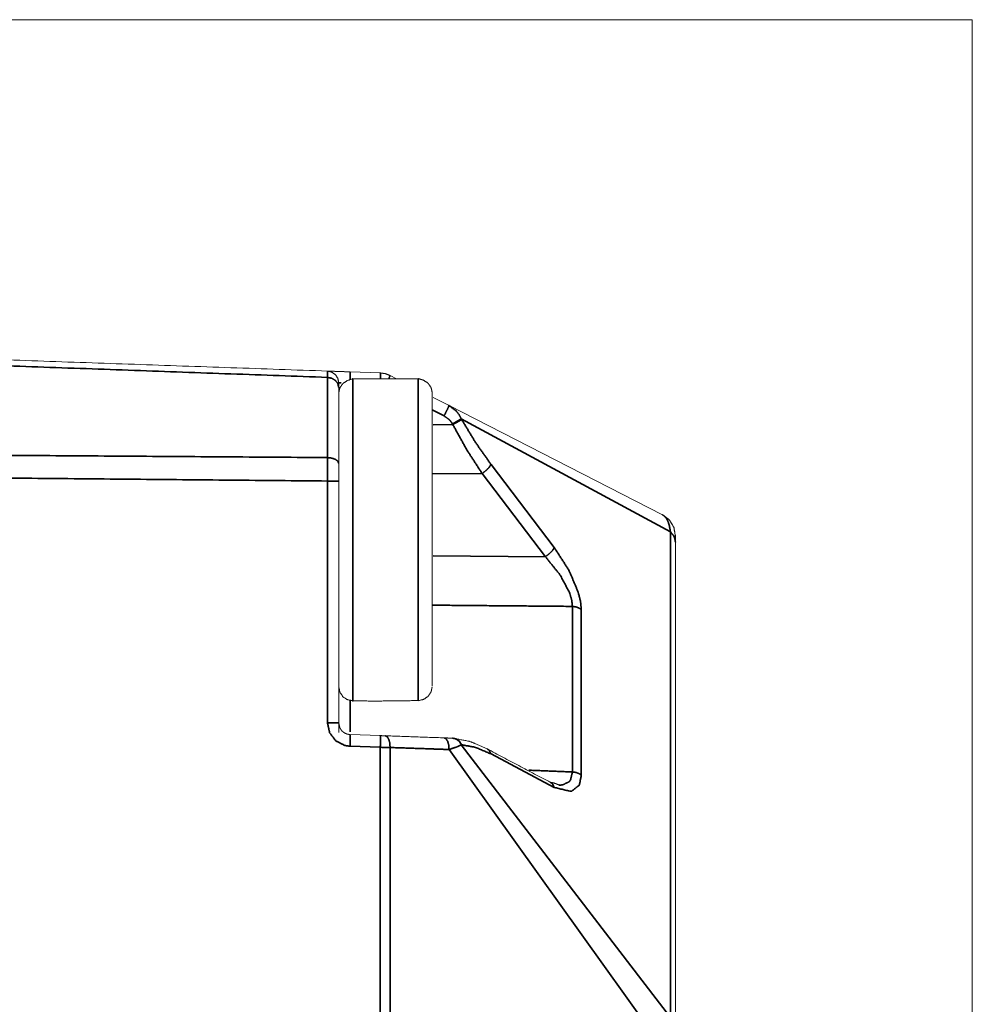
# Model space of a CAD drawing. Header units: millimetres. Extents: x 4 to 836, y 5 to 589.
# Tile 83 of 145: x 528 to 549, y 516 to 537. Entities that reach past the tile are written whole.
import ezdxf

# ---------------------------------------------------------------- set-up
doc = ezdxf.new("R2010")
doc.units = ezdxf.units.MM
doc.layers.add('1', color=7, linetype='Continuous', true_color=0xffffff)

msp = doc.modelspace()

# ---------------------------------------------------------------- linework, layer by layer
at = {"layer": '1', "color": 251, "linetype": 'Continuous', "lineweight": 18}
for q in [(445.362, 537.39), (548.758, 397.94)]:
    msp.add_line((548.758, 537.39), q, dxfattribs=at)
at = {"layer": '1', "color": 143, "linetype": 'Continuous', "lineweight": 18}
for p, q in [((535.45, 529.86), (536.097, 529.837)), ((536.307, 529.783), (536.442, 529.714)), ((537.229, 529.312), (537.567, 529.139)), ((537.567, 529.139), (542.136, 526.804)), ((542.408, 526.221), (542.408, 515.841)), ((535.45, 522.104), (536.097, 522.082)), ((537.64, 522.028), (537.648, 522.027))]:
    msp.add_line(p, q, dxfattribs=at)
at = {"layer": '1', "color": 143, "linetype": 'Continuous', "lineweight": 35}
for p, q in [((537.461, 528.917), (537.208, 529.046)), ((537.229, 528.73), (537.648, 528.733)), ((537.648, 528.733), (537.64, 528.748)), ((542.305, 526.436), (537.829, 528.856)), ((538.465, 527.881), (539.819, 526.102)), ((538.275, 527.686), (537.208, 527.679)), ((539.629, 525.907), (538.275, 527.686)), ((534.967, 522.354), (534.967, 527.526)), ((542.305, 516.057), (542.305, 526.436)), ((537.228, 525.928), (539.629, 525.907)), ((540.206, 521.305), (540.206, 524.845)), ((540.396, 524.776), (540.396, 521.236)), ((536.097, 521.832), (535.45, 521.854)), ((536.097, 413.498), (536.097, 521.832)), ((536.307, 521.828), (536.307, 413.502)), ((542.136, 515.407), (537.567, 521.784)), ((537.838, 521.885), (537.829, 521.885)), ((537.829, 521.885), (542.305, 516.057)), ((539.819, 520.973), (538.465, 521.689))]:
    msp.add_line(p, q, dxfattribs=at)
at = {"layer": '1', "color": 143, "linetype": 'Continuous', "lineweight": 18}
for points in [[(526.708, 530.165), (534.967, 529.877)], [(535.45, 529.86), (535.337, 529.864)], [(536.202, 522.078), (537.461, 522.034)], [(539.735, 521.082), (538.381, 521.798)]]:
    msp.add_open_spline(points, degree=1, dxfattribs=at)
at = {"layer": '1', "color": 143, "linetype": 'Continuous', "lineweight": 35}
for points in [[(534.967, 529.742), (526.708, 530.04)], [(526.708, 528.085), (534.967, 528.027)], [(534.967, 527.526), (526.708, 527.602)], [(540.206, 524.845), (537.208, 524.871)], [(535.45, 522.839), (535.45, 522.165)], [(539.274, 521.343), (540.206, 521.305)]]:
    msp.add_open_spline(points, degree=1, dxfattribs=at)
at = {"layer": '1', "color": 143, "linetype": 'Continuous', "lineweight": 18}
for points, knots in [([(535.208, 529.526), (535.208, 529.586), (535.208, 529.621), (535.19, 529.72), (535.138, 529.8), (535.06, 529.855), (534.967, 529.877)], [0, 0, 0.199662, 0.417286, 0.604629, 0.736422, 0.868209, 1, 1]), ([(534.967, 529.877), (534.98, 529.876), (535.073, 529.873), (535.24, 529.867), (535.45, 529.86)], [0, 0, 0.148341, 0.432031, 0.715933, 1, 1]), ([(535.208, 529.627), (535.19, 529.72), (535.138, 529.8), (535.06, 529.855), (534.967, 529.877)], [0, 0, 0.249997, 0.500003, 0.749998, 1, 1]), ([(535.06, 529.855), (534.98, 529.876), (535.073, 529.873), (535.24, 529.867), (535.45, 529.86)], [0, 0, 0.176935, 0.4511, 0.725471, 1, 1]), ([(536.097, 529.837), (536.205, 529.821), (536.207, 529.821), (536.307, 529.783)], [0, 0, 0.499978, 0.507021, 1, 1]), ([(535.208, 529.627), (535.208, 529.621), (535.208, 529.586), (535.208, 529.526)], [0, 0, 0.231271, 0.632181, 1, 1]), ([(535.208, 529.526), (535.208, 528.82), (535.208, 527.901)], [0, 0, 0.500002, 1, 1]), ([(535.208, 527.901), (535.208, 527.818), (535.208, 527.667), (535.208, 527.526)], [0, 0, 0.238155, 0.639049, 1, 1]), ([(535.208, 527.526), (535.208, 525.506), (535.208, 522.354)], [0, 0, 0.390486, 1, 1]), ([(542.408, 526.221), (542.408, 526.288), (542.408, 526.345), (542.375, 526.538), (542.28, 526.693), (542.136, 526.804)], [0, 0, 0.12487, 0.324329, 0.604105, 0.802054, 1, 1]), ([(542.408, 526.221), (542.408, 526.276), (542.408, 526.349), (542.375, 526.538), (542.28, 526.693), (542.136, 526.804)], [0, 0, 0.098094, 0.347306, 0.606494, 0.803249, 1, 1]), ([(542.408, 526.359), (542.375, 526.538), (542.28, 526.693), (542.136, 526.804)], [0, 0, 0.333333, 0.666669, 1, 1]), ([(542.408, 526.359), (542.408, 526.345), (542.408, 526.288), (542.408, 526.221)], [0, 0, 0.359713, 0.753482, 1, 1]), ([(535.208, 522.354), (535.208, 522.302), (535.208, 522.148)], [0, 0, 0.500002, 1, 1]), ([(535.208, 522.354), (535.232, 522.248), (535.278, 522.18), (535.298, 522.163), (535.357, 522.126), (535.394, 522.113), (535.45, 522.104)], [0, 0, 0.282606, 0.498543, 0.566773, 0.7491, 0.851683, 1, 1]), ([(536.097, 522.082), (536.152, 522.08), (536.202, 522.078)], [0, 0, 0.507019, 1, 1]), ([(537.461, 522.034), (537.563, 522.03), (537.605, 522.029), (537.64, 522.028)], [0, 0, 0.497008, 0.745473, 1, 1]), ([(538.381, 521.798), (538.131, 521.91), (538.007, 521.959), (537.648, 522.027)], [0, 0, 0.34205, 0.505588, 1, 1]), ([(539.917, 521.027), (539.896, 521.035), (539.806, 521.072), (539.735, 521.082)], [0, 0, 0.118194, 0.649731, 1, 1])]:
    msp.add_open_spline(points, degree=1, knots=knots, dxfattribs=at)
at = {"layer": '1', "color": 143, "linetype": 'Continuous', "lineweight": 35}
for points, knots in [([(534.967, 529.742), (534.967, 529.822), (534.967, 529.869), (534.967, 529.877)], [0, 0, 0.367825, 0.768741, 1, 1]), ([(534.967, 529.742), (535.06, 529.723), (535.138, 529.676), (535.19, 529.607), (535.208, 529.526)], [0, 0, 0.250005, 0.500009, 0.750006, 1, 1]), ([(534.967, 528.027), (534.967, 528.997), (534.967, 529.742)], [0, 0, 0.500001, 1, 1]), ([(535.452, 529.705), (535.453, 529.786), (535.452, 529.841), (535.45, 529.86)], [0, 0, 0.333341, 0.666678, 1, 1]), ([(536.1, 529.714), (536.101, 529.764), (536.1, 529.818), (536.097, 529.837)], [0, 0, 0.236188, 0.618101, 1, 1]), ([(536.278, 529.714), (536.279, 529.716), (536.301, 529.765), (536.307, 529.783)], [0, 0, 0.017041, 0.508522, 1, 1]), ([(535.261, 529.623), (535.226, 529.625), (535.215, 529.626), (535.208, 529.627)], [0, 0, 0.420499, 0.657965, 1, 1]), ([(537.567, 529.139), (537.561, 529.121), (537.539, 529.073), (537.504, 529.001), (537.461, 528.917)], [0, 0, 0.249999, 0.500009, 0.75, 1, 1]), ([(537.567, 529.139), (537.718, 529.026), (537.781, 528.947), (537.829, 528.856)], [0, 0, 0.483416, 0.739166, 1, 1]), ([(537.64, 528.748), (537.604, 528.801), (537.561, 528.847), (537.461, 528.917)], [0, 0, 0.255984, 0.511763, 1, 1]), ([(537.829, 528.856), (537.797, 528.837), (537.783, 528.829), (537.752, 528.811), (537.717, 528.792), (537.698, 528.781), (537.64, 528.748)], [0, 0, 0.249746, 0.333216, 0.499999, 0.666785, 0.750269, 1, 1]), ([(537.838, 528.84), (537.792, 528.813), (537.726, 528.776), (537.648, 528.733)], [0, 0, 0.333331, 0.666663, 1, 1]), ([(538.275, 527.686), (537.943, 528.2), (537.648, 528.733)], [0, 0, 0.508565, 1, 1]), ([(537.838, 528.84), (538.132, 528.353), (538.465, 527.881)], [0, 0, 0.49028, 1, 1]), ([(534.967, 528.027), (535.06, 528.016), (535.138, 527.988), (535.19, 527.948), (535.208, 527.901)], [0, 0, 0.250003, 0.500005, 0.749995, 1, 1]), ([(534.967, 527.526), (534.967, 527.714), (534.967, 527.915), (534.967, 528.027)], [0, 0, 0.360958, 0.761856, 1, 1]), ([(538.275, 527.686), (538.36, 527.751), (538.427, 527.82), (538.465, 527.881)], [0, 0, 0.333332, 0.666671, 1, 1]), ([(534.967, 527.526), (535.06, 527.526), (535.138, 527.526), (535.19, 527.526), (535.208, 527.526)], [0, 0, 0.250003, 0.500012, 0.750012, 1, 1]), ([(542.305, 526.436), (542.275, 526.589), (542.243, 526.677), (542.207, 526.74), (542.136, 526.804)], [0, 0, 0.276422, 0.480974, 0.672837, 1, 1]), ([(542.408, 526.221), (542.396, 526.297), (542.382, 526.334), (542.361, 526.37), (542.305, 526.436)], [0, 0, 0.333167, 0.499997, 0.666835, 1, 1]), ([(539.629, 525.907), (539.713, 525.972), (539.781, 526.041), (539.819, 526.102)], [0, 0, 0.333341, 0.666679, 1, 1]), ([(539.819, 526.102), (540.134, 525.613), (540.335, 525.136), (540.381, 524.94), (540.396, 524.776)], [0, 0, 0.37693, 0.715532, 0.862592, 1, 1]), ([(540.206, 524.845), (540.192, 524.976), (540.147, 525.133), (539.945, 525.515), (539.629, 525.907)], [0, 0, 0.131497, 0.273536, 0.610279, 1, 1]), ([(540.206, 524.845), (540.278, 524.835), (540.343, 524.812), (540.396, 524.776)], [0, 0, 0.333334, 0.666668, 1, 1]), ([(535.208, 522.354), (535.19, 522.354), (535.138, 522.354), (535.06, 522.354), (534.967, 522.354)], [0, 0, 0.249988, 0.499988, 0.749997, 1, 1]), ([(535.45, 521.854), (535.337, 521.871), (535.145, 521.971), (535.014, 522.143), (534.967, 522.354)], [0, 0, 0.148604, 0.432593, 0.716377, 1, 1]), ([(535.45, 522.104), (535.452, 522.085), (535.453, 522.031), (535.452, 521.95), (535.45, 521.854)], [0, 0, 0.249993, 0.500004, 0.749999, 1, 1]), ([(536.097, 522.082), (536.1, 522.062), (536.101, 522.008), (536.1, 521.927), (536.097, 521.832)], [0, 0, 0.249999, 0.5, 0.750001, 1, 1]), ([(536.202, 522.078), (536.245, 522.058), (536.279, 522.003), (536.301, 521.923), (536.307, 521.828)], [0, 0, 0.249997, 0.499998, 0.749991, 1, 1]), ([(537.461, 522.034), (537.504, 522.014), (537.539, 521.959), (537.561, 521.879), (537.567, 521.784)], [0, 0, 0.250001, 0.5, 0.749997, 1, 1]), ([(537.64, 522.028), (537.698, 522.016), (537.717, 522.009), (537.752, 521.987), (537.783, 521.959), (537.797, 521.942), (537.829, 521.885)], [0, 0, 0.24973, 0.333214, 0.5, 0.666787, 0.750253, 1, 1]), ([(537.838, 521.885), (537.792, 521.959), (537.726, 522.008), (537.648, 522.027)], [0, 0, 0.333329, 0.66667, 1, 1]), ([(536.307, 521.828), (536.207, 521.83), (536.097, 521.832)], [0, 0, 0.492998, 1, 1]), ([(537.567, 521.784), (537.208, 521.797), (536.307, 521.828)], [0, 0, 0.284497, 1, 1]), ([(537.829, 521.885), (537.781, 521.861), (537.721, 521.836), (537.567, 521.784)], [0, 0, 0.259387, 0.5079, 1, 1]), ([(538.465, 521.689), (538.132, 521.831), (537.838, 521.885)], [0, 0, 0.50972, 1, 1]), ([(538.465, 521.689), (538.427, 521.768), (538.381, 521.798)], [0, 0, 0.596388, 1, 1]), ([(539.917, 521.027), (539.931, 521.024), (539.993, 521.027), (540.135, 521.094), (540.166, 521.133), (540.206, 521.305)], [0, 0, 0.026344, 0.160909, 0.537857, 0.654842, 1, 1]), ([(540.206, 521.305), (540.278, 521.296), (540.343, 521.272), (540.396, 521.236)], [0, 0, 0.333334, 0.666668, 1, 1]), ([(539.735, 521.082), (539.781, 521.051), (539.819, 520.973)], [0, 0, 0.403622, 1, 1]), ([(540.396, 521.236), (540.354, 521.021), (540.181, 520.887), (539.819, 520.973)], [0, 0, 0.233834, 0.55729, 1, 1])]:
    msp.add_open_spline(points, degree=1, knots=knots, dxfattribs=at)
at = {"layer": '1', "color": 252, "linetype": 'Continuous', "lineweight": 18}
for points, knots in [([(535.508, 529.71), (535.494, 529.707), (535.393, 529.674), (535.323, 529.629), (535.296, 529.61), (535.245, 529.536), (535.231, 529.513), (535.208, 529.407)], [0, 0, 0.021831, 0.168164, 0.296607, 0.366584, 0.53475, 0.653816, 1, 1]), ([(536.908, 529.714), (535.994, 529.714), (535.508, 529.71)], [0, 0, 0.652982, 1, 1]), ([(537.208, 529.413), (537.185, 529.519), (537.179, 529.532), (537.12, 529.616), (537.107, 529.626), (537.023, 529.681), (536.95, 529.705), (536.908, 529.714)], [0, 0, 0.277446, 0.365107, 0.561734, 0.612424, 0.791299, 0.925359, 1, 1]), ([(537.208, 529.413), (537.208, 529.413), (537.208, 529.364), (537.208, 529.171), (537.208, 528.842), (537.208, 528.392), (537.208, 527.843), (537.208, 527.22), (537.208, 526.552), (537.208, 525.871), (537.208, 525.208), (537.208, 524.595), (537.208, 524.06), (537.208, 523.628)], [0, 0, 0.000009, 0.083341, 0.166674, 0.250007, 0.333339, 0.416672, 0.500005, 0.583337, 0.66667, 0.750003, 0.833335, 0.916668, 1, 1]), ([(537.208, 523.628), (537.208, 523.319), (537.208, 523.148), (537.208, 523.148)], [0, 0, 0.49998, 0.999959, 1, 1]), ([(535.208, 523.117), (535.218, 523.094), (535.231, 523.011), (535.278, 522.946), (535.296, 522.914), (535.373, 522.865), (535.393, 522.849), (535.487, 522.831), (535.508, 522.826)], [0, 0, 0.346801, 0.598268, 0.696369, 0.769736, 0.85659, 0.891621, 0.97905, 1, 1]), ([(537.208, 523.123), (537.202, 523.108), (537.185, 523.017), (537.151, 522.97), (537.12, 522.92), (537.061, 522.882), (537.023, 522.856), (536.984, 522.846), (536.908, 522.831)], [0, 0, 0.385252, 0.603531, 0.695864, 0.788412, 0.853922, 0.904059, 0.937267, 1, 1]), ([(535.508, 522.826), (535.987, 522.82), (536.908, 522.831)], [0, 0, 0.342206, 1, 1])]:
    msp.add_open_spline(points, degree=1, knots=knots, dxfattribs=at)
at = {"layer": '1', "color": 252, "linetype": 'Continuous', "lineweight": 35}
for points, knots in [([(535.508, 529.71), (535.508, 529.714), (535.508, 529.706), (535.508, 529.573), (535.508, 529.541), (535.508, 529.285), (535.508, 529.077), (535.508, 528.856), (535.508, 528.363), (535.508, 528.306), (535.508, 527.66), (535.508, 527.462), (535.508, 526.949), (535.508, 526.455), (535.508, 526.206), (535.508, 525.431), (535.508, 524.763), (535.508, 524.482), (535.508, 524.13), (535.508, 523.69), (535.508, 523.598), (535.508, 523.19), (535.508, 523.128), (535.508, 522.925), (535.508, 522.844), (535.508, 522.817)], [0, 0, 0.006338, 0.022973, 0.092712, 0.102694, 0.162501, 0.199083, 0.232342, 0.295462, 0.302116, 0.371856, 0.391817, 0.441678, 0.488221, 0.511508, 0.584575, 0.651005, 0.680941, 0.720844, 0.777338, 0.790646, 0.860385, 0.873694, 0.930187, 0.970091, 1, 1]), ([(536.908, 523.377), (536.908, 523.69), (536.908, 523.85), (536.908, 524.436), (536.908, 524.482), (536.908, 525.108), (536.908, 525.431), (536.908, 525.833), (536.908, 526.265), (536.908, 526.455), (536.908, 526.579), (536.908, 527.31), (536.908, 527.462), (536.908, 527.993), (536.908, 528.363), (536.908, 528.594), (536.908, 529.087), (536.908, 529.448), (536.908, 529.541), (536.908, 529.66), (536.908, 529.714), (536.908, 529.714)], [0, 0, 0.058389, 0.084583, 0.169061, 0.175106, 0.253571, 0.291846, 0.338171, 0.387078, 0.408611, 0.422717, 0.507194, 0.52533, 0.591755, 0.642103, 0.676352, 0.760829, 0.845307, 0.875528, 0.929898, 0.992305, 1, 1]), ([(536.908, 522.831), (536.908, 522.844), (536.908, 522.851), (536.908, 523.039), (536.908, 523.128), (536.908, 523.377)], [0, 0, 0.224417, 0.251195, 0.625363, 0.741381, 1, 1])]:
    msp.add_open_spline(points, degree=1, knots=knots, dxfattribs=at)

doc.saveas('drawing.dxf')
